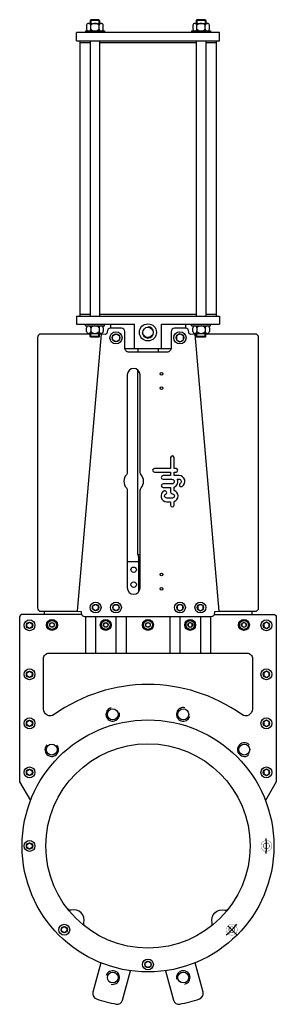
# Model space of a CAD drawing. Extents: x 14 to 391, y 10 to 1455.
import ezdxf

# ---------------------------------------------------------------- set-up
doc = ezdxf.new("R2010")
doc.units = 0
doc.header["$LTSCALE"] = 15
doc.header["$MEASUREMENT"] = 0
doc.linetypes.add('CENTRO', pattern=[2, 1.25, -0.25, 0.25, -0.25])
doc.layers.add('CYL_XDN300', color=7, linetype='CONTINUOUS')

msp = doc.modelspace()

# ---------------------------------------------------------------- linework, layer by layer
at = {"layer": 'CYL_XDN300'}
for p, q in [((112.3, 1447.1), (112.3, 1441.6)), ((115.4, 1449.8), (118.4, 1449.8)), ((115.4, 1449.8), (133.7, 1449.8)), ((117.5, 1454.3), (118.5, 1455.3)), ((131.5, 1454.3), (117.5, 1454.3)), ((117.5, 1454.3), (117.5, 1449.8)), ((118.4, 1441.6), (118.4, 1447.1)), ((130.5, 1455.3), (118.5, 1455.3)), ((118.5, 1455.3), (118.5, 1449.8)), ((130.5, 1455.3), (131.5, 1454.3)), ((130.5, 1455.3), (130.5, 1449.8)), ((130.7, 1441.6), (130.7, 1447.1)), ((131.5, 1454.3), (131.5, 1449.8)), ((136.8, 1441.6), (136.8, 1447.1)), ((268.3, 1447.1), (268.3, 1441.6)), ((271.4, 1449.8), (289.7, 1449.8)), ((271.4, 1449.8), (274.4, 1449.8)), ((273.5, 1454.3), (274.5, 1455.3)), ((287.5, 1454.3), (273.5, 1454.3)), ((273.5, 1454.3), (273.5, 1449.8)), ((274.4, 1441.6), (274.4, 1447.1)), ((286.5, 1455.3), (274.5, 1455.3)), ((274.5, 1455.3), (274.5, 1449.8)), ((286.5, 1455.3), (287.5, 1454.3)), ((286.5, 1455.3), (286.5, 1449.8)), ((286.7, 1441.6), (286.7, 1447.1)), ((287.5, 1454.3), (287.5, 1449.8)), ((292.8, 1441.6), (292.8, 1447.1)), ((307.5, 1436.3), (97.5, 1436.3)), ((97.5, 1424.3), (97.5, 1436.3)), ((110.5, 1438.8), (138.5, 1438.8)), ((110.5, 1438.8), (110.5, 1436.3)), ((138.5, 1438.8), (138.5, 1436.3)), ((266.5, 1438.8), (294.5, 1438.8)), ((266.5, 1438.8), (266.5, 1436.3)), ((294.5, 1438.8), (294.5, 1436.3)), ((307.5, 1424.3), (307.5, 1436.3)), ((97.5, 1424.3), (307.5, 1424.3)), ((102.5, 1424.3), (102.5, 1022.8)), ((102.5, 1421.8), (117.5, 1421.8)), ((117.5, 1424.3), (117.5, 1020.3)), ((131.5, 1424.3), (131.5, 1020.3)), ((131.5, 1421.8), (273.5, 1421.8)), ((273.5, 1424.3), (273.5, 1020.3)), ((287.5, 1424.3), (287.5, 1020.3)), ((287.5, 1421.8), (302.5, 1421.8)), ((302.5, 1424.3), (302.5, 1022.8)), ((97.5, 1020.3), (307.5, 1020.3)), ((97.5, 1020.3), (97.5, 1008.3)), ((102.5, 1022.8), (117.5, 1022.8)), ((102.5, 1022.8), (102.5, 1020.3)), ((131.5, 1022.8), (273.5, 1022.8)), ((287.5, 1022.8), (302.5, 1022.8)), ((302.5, 1022.8), (302.5, 1020.3)), ((307.5, 1020.3), (307.5, 1008.3)), ((97.5, 1008.3), (182.5, 1008.3)), ((110.5, 1005.8), (110.5, 1008.3)), ((110.5, 1005.8), (138.5, 1005.8)), ((112.3, 997.6), (112.3, 1003.1)), ((118.4, 1003.1), (118.4, 997.6)), ((130.7, 1003.1), (130.7, 997.6)), ((136.8, 1003.1), (136.8, 997.6)), ((138.5, 1005.8), (138.5, 1008.3)), ((147.5, 1008.3), (147.5, 1002.8)), ((182.5, 972.3), (182.5, 1008.3)), ((222.5, 1008.3), (307.5, 1008.3)), ((222.5, 972.3), (222.5, 1008.3)), ((257.5, 1008.3), (257.5, 1002.8)), ((266.5, 1005.8), (266.5, 1008.3)), ((266.5, 1005.8), (294.5, 1005.8)), ((268.3, 997.6), (268.3, 1003.1)), ((274.4, 1003.1), (274.4, 997.6)), ((286.7, 1003.1), (286.7, 997.6)), ((292.8, 1003.1), (292.8, 997.6)), ((294.5, 1005.8), (294.5, 1008.3)), ((133.6, 993.8), (98.6, 586.8)), ((115.4, 994.8), (118.4, 994.8)), ((115.4, 994.8), (133.7, 994.8)), ((117.5, 990.3), (117.5, 994.8)), ((117.5, 990.3), (118.5, 989.3)), ((131.5, 990.3), (117.5, 990.3)), ((118.5, 989.3), (118.5, 994.8)), ((130.5, 989.3), (118.5, 989.3)), ((130.5, 989.3), (130.5, 994.8)), ((130.5, 989.3), (131.5, 990.3)), ((131.5, 990.3), (131.5, 994.8)), ((271.4, 994.8), (289.7, 994.8)), ((271.4, 994.8), (274.4, 994.8)), ((271.5, 993.8), (306.5, 586.8)), ((273.5, 990.3), (273.5, 994.8)), ((273.5, 990.3), (274.5, 989.3)), ((287.5, 990.3), (273.5, 990.3)), ((274.5, 989.3), (274.5, 994.8)), ((286.5, 989.3), (274.5, 989.3)), ((286.5, 989.3), (286.5, 994.8)), ((286.5, 989.3), (287.5, 990.3)), ((287.5, 990.3), (287.5, 994.8)), ((236.5, 972.3), (168.6, 972.3)), ((187.5, 972.3), (187.5, 967.3)), ((217.5, 972.3), (217.5, 967.3)), ((187.5, 670.4), (187.5, 941.2)), ((187.5, 670.4), (189, 664.8)), ((187.5, 670.4), (191, 670.4)), ((172, 659.8), (189, 659.8)), ((189, 616.3), (189, 664.8)), ((189, 664.8), (191, 664.8)), ((189, 616.3), (189.6, 616.3)), ((189, 616.3), (189.4, 616)), ((50, 586.8), (50, 582.3)), ((110.5, 579.3), (110.5, 525.3)), ((125.5, 579.3), (125.5, 525.3)), ((155.5, 579.3), (155.5, 525.3)), ((170.5, 579.3), (170.5, 525.3)), ((234.5, 579.3), (234.5, 525.3)), ((249.5, 579.3), (249.5, 525.3)), ((279.5, 579.3), (279.5, 525.3)), ((294.5, 579.3), (294.5, 525.3)), ((355, 586.8), (355, 582.3))]:
    msp.add_line(p, q, dxfattribs=at)
at = {"layer": 'CYL_XDN300', "linetype": 'CENTRO'}
msp.add_line((333.4, 111.5), (317.8, 127.1), dxfattribs=at)
at = {"layer": 'CYL_XDN300'}
for points in [[(273.5, 993.8), (271.5, 993.8), (265.5, 993.3, -0.414214), (262.5, 996.3), (262.5, 997.3, 0.414214), (257.5, 1002.3), (241.5, 1002.3, 0.414214), (236.5, 997.3), (236.5, 973.3, -0.414214), (230.5, 967.3), (174.5, 967.3, -0.414214), (168.5, 973.3), (168.5, 997.3, 0.414214), (163.5, 1002.3), (147.5, 1002.3, 0.414214), (142.5, 997.3), (142.5, 996.3, -0.414214), (139.5, 993.3), (133.6, 993.8), (131.5, 993.8)], [(117.5, 993.8), (45.1, 993.8, 0.414214), (40.1, 988.8), (40.1, 591.8, 0.414214), (45.1, 586.8), (98.6, 586.8), (104.5, 586.3), (104.5, 584.3, 0.414214), (109.5, 579.3), (295.5, 579.3, 0.414214), (300.5, 584.3), (300.5, 586.3), (306.5, 586.8), (360, 586.8, 0.414214), (365, 591.8), (365, 988.8, 0.414214), (360, 993.8), (287.5, 993.8)], [(105, 582.3), (18, 582.3, 0.414214), (14, 578.3), (14, 336.3), (29.9, 308.8)], [(300.1, 582.3), (387, 582.3, -0.414214), (391, 578.3), (391, 336.3), (375.2, 308.8)], [(110, 124.3, -0.303746), (108.3, 129.5, 0.585252), (89.8, 148, -0.303746), (84.5, 149.8)], [(295.1, 124.3, 0.303746), (296.8, 129.5, -0.585252), (315.3, 148, 0.303746), (320.6, 149.8)], [(133.3, 70.8), (121.7, 27.4, 0.395775), (126.8, 17.7, 0.031691), (155.8, 10, 0.395775), (165.1, 15.7), (176.7, 59.1)], [(228.3, 59.1), (240, 15.7, 0.395775), (249.3, 10, 0.031691), (278.2, 17.7, 0.395775), (283.4, 27.4), (271.8, 70.8)]]:
    msp.add_lwpolyline(points, format="xyb", dxfattribs=at)
for points in [[(160.5, 985.4), (155.5, 982.5), (150.5, 985.4), (150.5, 991.2), (155.5, 994.1), (160.5, 991.2)], [(244.5, 985.4), (249.5, 982.5), (254.5, 985.4), (254.5, 991.2), (249.5, 994.1), (244.5, 991.2)], [(129.5, 590), (125.5, 587.7), (121.5, 590), (121.5, 594.6), (125.5, 596.9), (129.5, 594.6)], [(159.5, 590), (155.5, 587.7), (151.5, 590), (151.5, 594.6), (155.5, 596.9), (159.5, 594.6)], [(245.5, 590), (249.5, 587.7), (253.5, 590), (253.5, 594.6), (249.5, 596.9), (245.5, 594.6)], [(275.5, 590), (279.5, 587.7), (283.5, 590), (283.5, 594.6), (279.5, 596.9), (275.5, 594.6)], [(32.5, 564), (28.5, 561.7), (24.5, 564), (24.5, 568.6), (28.5, 570.9), (32.5, 568.6)], [(55, 570.6), (61.5, 574.3), (68, 570.6), (68, 563.1), (61.5, 559.3), (55, 563.1)], [(64.5, 565.1), (61.5, 563.3), (58.5, 565.1), (58.5, 568.5), (61.5, 570.3), (64.5, 568.5)], [(134, 570.6), (140.5, 574.3), (147, 570.6), (147, 563.1), (140.5, 559.3), (134, 563.1)], [(143.5, 565.1), (140.5, 563.3), (137.5, 565.1), (137.5, 568.5), (140.5, 570.3), (143.5, 568.5)], [(196, 570.6), (202.5, 574.3), (209, 570.6), (209, 563.1), (202.5, 559.3), (196, 563.1)], [(205.5, 565.1), (202.5, 563.3), (199.5, 565.1), (199.5, 568.5), (202.5, 570.3), (205.5, 568.5)], [(271, 570.6), (264.5, 574.3), (258, 570.6), (258, 563.1), (264.5, 559.3), (271, 563.1)], [(261.5, 565.1), (264.5, 563.3), (267.5, 565.1), (267.5, 568.5), (264.5, 570.3), (261.5, 568.5)], [(350, 570.6), (343.5, 574.3), (337, 570.6), (337, 563.1), (343.5, 559.3), (350, 563.1)], [(340.5, 565.1), (343.5, 563.3), (346.5, 565.1), (346.5, 568.5), (343.5, 570.3), (340.5, 568.5)], [(372.5, 564), (376.5, 561.7), (380.5, 564), (380.5, 568.6), (376.5, 570.9), (372.5, 568.6)], [(32.5, 492), (28.5, 489.7), (24.5, 492), (24.5, 496.6), (28.5, 498.9), (32.5, 496.6)], [(372.5, 492), (376.5, 489.7), (380.5, 492), (380.5, 496.6), (376.5, 498.9), (372.5, 496.6)], [(32.5, 420), (28.5, 417.7), (24.5, 420), (24.5, 424.6), (28.5, 426.9), (32.5, 424.6)], [(372.5, 420), (376.5, 417.7), (380.5, 420), (380.5, 424.6), (376.5, 426.9), (372.5, 424.6)], [(32.5, 348), (28.5, 345.7), (24.5, 348), (24.5, 352.6), (28.5, 354.9), (32.5, 352.6)], [(372.5, 348), (376.5, 345.7), (380.5, 348), (380.5, 352.6), (376.5, 354.9), (372.5, 352.6)], [(32.5, 240), (28.5, 237.7), (24.5, 240), (24.5, 244.6), (28.5, 246.9), (32.5, 244.6)], [(83.5, 117), (79.5, 114.7), (75.5, 117), (75.5, 121.6), (79.5, 123.9), (83.5, 121.6)], [(206.5, 66), (202.5, 63.7), (198.5, 66), (198.5, 70.6), (202.5, 72.9), (206.5, 70.6)]]:
    msp.add_lwpolyline(points, close=True, dxfattribs=at)
for points in [[(172, 790.6, -0.185167), (170.8, 787.3, 0.383482), (170.8, 767.9, -0.185167), (172, 764.5), (172, 621.3, 1), (191, 621.3), (191, 764.5, -0.185167), (192.3, 767.9, 0.383482), (192.3, 787.3, -0.185167), (191, 790.6), (191, 933.8, 1), (172, 933.8)], [(240.9, 796.4), (240.9, 810), (240.9, 812.4, 1), (235.7, 812.4), (235.7, 810), (235.7, 796.4), (211.9, 796.4, 1), (211.9, 791.2), (235.7, 791.2), (235.7, 785.9), (224.6, 785.9, 1), (224.6, 780.7), (237.6, 780.7, -1), (237.6, 773.8), (224.6, 773.8, 1), (224.6, 768.6), (235.7, 768.6), (235.7, 761.8, 0.414214), (238.3, 759.2, -1), (238.3, 753), (230, 753, -0.794623), (228.6, 758.8, 1), (226.3, 763.5, 0.794623), (230, 747.7), (235.7, 747.7), (235.7, 742.7, 1), (240.9, 742.7), (240.9, 748.1, 0.722745), (240.9, 764), (240.9, 769.2, 0.419737), (245.6, 780.7), (248.3, 780.7, -0.767176), (249.9, 774.6, 1), (252.5, 770.1, 0.767176), (248.3, 785.9), (240.9, 785.9), (240.9, 791.2), (243.7, 791.2, 1), (243.7, 796.4)], [(64.8, 435.2, -0.609917), (49, 443.3), (49, 517.3, -0.414214), (57, 525.3), (348, 525.3, -0.414214), (356, 517.3), (356, 443.3, -0.609917), (340.2, 435.2, 0.320284)]]:
    msp.add_lwpolyline(points, format="xyb", close=True, dxfattribs=at)
at = {"layer": 'CYL_XDN300', "const_width": 0.4}
for points in [[(384.5, 242.3, -2.414214), (376.5, 250.3, -0.414214)], [(381.1, 242.3, -2.414214), (376.5, 246.9, -0.414214)], [(333.6, 119.3, -2.414214), (325.6, 127.3, -0.414214)], [(330.1, 119.3, -2.414214), (325.6, 123.8, -0.414214)]]:
    msp.add_lwpolyline(points, format="xyb", close=True, dxfattribs=at)
for points in [[(380.5, 240), (376.5, 237.7), (372.6, 240), (372.6, 244.6), (376.5, 246.9), (380.5, 244.6)], [(329.5, 117), (325.6, 114.7), (321.6, 117), (321.6, 121.6), (325.6, 123.8), (329.5, 121.6)]]:
    msp.add_lwpolyline(points, close=True, dxfattribs=at)
at = {"layer": 'CYL_XDN300'}
for centre, radius in [((202.5, 996.3), 12.5), ((202.5, 996.3), 7.5), ((155.5, 988.3), 9), ((155.5, 988.3), 5.77), ((249.5, 988.3), 9), ((249.5, 988.3), 5.77), ((222.5, 935.3), 2), ((222.5, 914.3), 2), ((181.5, 647.8), 4), ((222.5, 640.8), 2), ((181.5, 625.8), 4), ((222.5, 619.8), 2), ((125.5, 592.3), 8), ((125.5, 592.3), 4.62), ((155.5, 592.3), 8), ((155.5, 592.3), 4.62), ((249.5, 592.3), 8), ((249.5, 592.3), 4.62), ((279.5, 592.3), 8), ((279.5, 592.3), 4.62), ((28.5, 566.3), 8), ((28.5, 566.3), 4.62), ((61.5, 566.8), 8), ((61.5, 566.8), 6.5), ((61.5, 566.8), 3.46), ((140.5, 566.8), 8), ((140.5, 566.8), 6.5), ((140.5, 566.8), 3.46), ((202.5, 566.8), 8), ((202.5, 566.8), 6.5), ((202.5, 566.8), 3.46), ((264.5, 566.8), 8), ((264.5, 566.8), 6.5), ((264.5, 566.8), 3.46), ((343.5, 566.8), 8), ((343.5, 566.8), 6.5), ((343.5, 566.8), 3.46), ((376.5, 566.3), 8), ((376.5, 566.3), 4.62), ((28.5, 494.3), 8), ((28.5, 494.3), 4.62), ((376.5, 494.3), 8), ((376.5, 494.3), 4.62), ((150.8, 435.5), 8), ((254.3, 435.5), 8), ((202.5, 242.3), 185), ((28.5, 422.3), 8), ((28.5, 422.3), 4.62), ((376.5, 422.3), 8), ((376.5, 422.3), 4.62), ((202.5, 242.3), 150), ((61.1, 383.7), 8), ((344, 383.7), 8), ((28.5, 350.3), 8), ((28.5, 350.3), 4.62), ((376.5, 350.3), 8), ((376.5, 350.3), 4.62), ((28.5, 242.3), 8), ((28.5, 242.3), 4.62), ((79.5, 119.3), 8), ((79.5, 119.3), 4.62), ((202.5, 68.3), 8), ((202.5, 68.3), 4.62), ((150.8, 49.1), 8), ((254.3, 49.1), 8)]:
    msp.add_circle(centre, radius, dxfattribs=at)
for centre, radius, start, end in [((115.4, 1446.7), 3.08, 6.1317, 173.8683), ((124.5, 1441.6), 8.19, 41.6243, 138.3757), ((133.7, 1446.7), 3.08, 6.1317, 173.8683), ((271.4, 1446.7), 3.08, 6.1317, 173.8683), ((280.5, 1441.6), 8.19, 41.6243, 138.3757), ((289.7, 1446.7), 3.08, 6.1317, 173.8683), ((115.4, 1441.9), 3.08, 186.1317, 353.8683), ((124.5, 1447), 8.19, 221.6243, 318.3757), ((133.7, 1441.9), 3.08, 186.1317, 353.8683), ((271.4, 1441.9), 3.08, 186.1317, 353.8683), ((280.5, 1447), 8.19, 221.6243, 318.3757), ((289.7, 1441.9), 3.08, 186.1317, 353.8683), ((115.4, 1002.7), 3.08, 6.1317, 173.8683), ((115.4, 997.9), 3.08, 186.1317, 353.8683), ((124.5, 997.6), 8.19, 41.6243, 138.3757), ((124.5, 1003), 8.19, 221.6243, 318.3757), ((133.7, 1002.7), 3.08, 6.1317, 173.8683), ((133.7, 997.9), 3.08, 186.1317, 353.8683), ((202.5, 996.3), 8.33, 180, 90), ((271.4, 1002.7), 3.08, 6.1317, 173.8683), ((271.4, 997.9), 3.08, 186.1317, 353.8683), ((280.5, 997.6), 8.19, 41.6243, 138.3757), ((280.5, 1003), 8.19, 221.6243, 318.3757), ((289.7, 1002.7), 3.08, 6.1317, 173.8683), ((289.7, 997.9), 3.08, 186.1317, 353.8683), ((150.8, 435.5), 10, 105, 12.612), ((254.3, 435.5), 10, 75, 342.612), ((61.1, 383.7), 10, 135, 42.612), ((344, 383.7), 10, 45, 312.612), ((202.5, 242.3), 174, 356.3772, 3.6228), ((202.5, 242.3), 174, 311.3772, 318.6228), ((150.8, 49.1), 10, 255, 162.612), ((254.3, 49.1), 10, 285, 192.612)]:
    msp.add_arc(centre, radius, start, end, dxfattribs=at)

doc.saveas('drawing.dxf')
